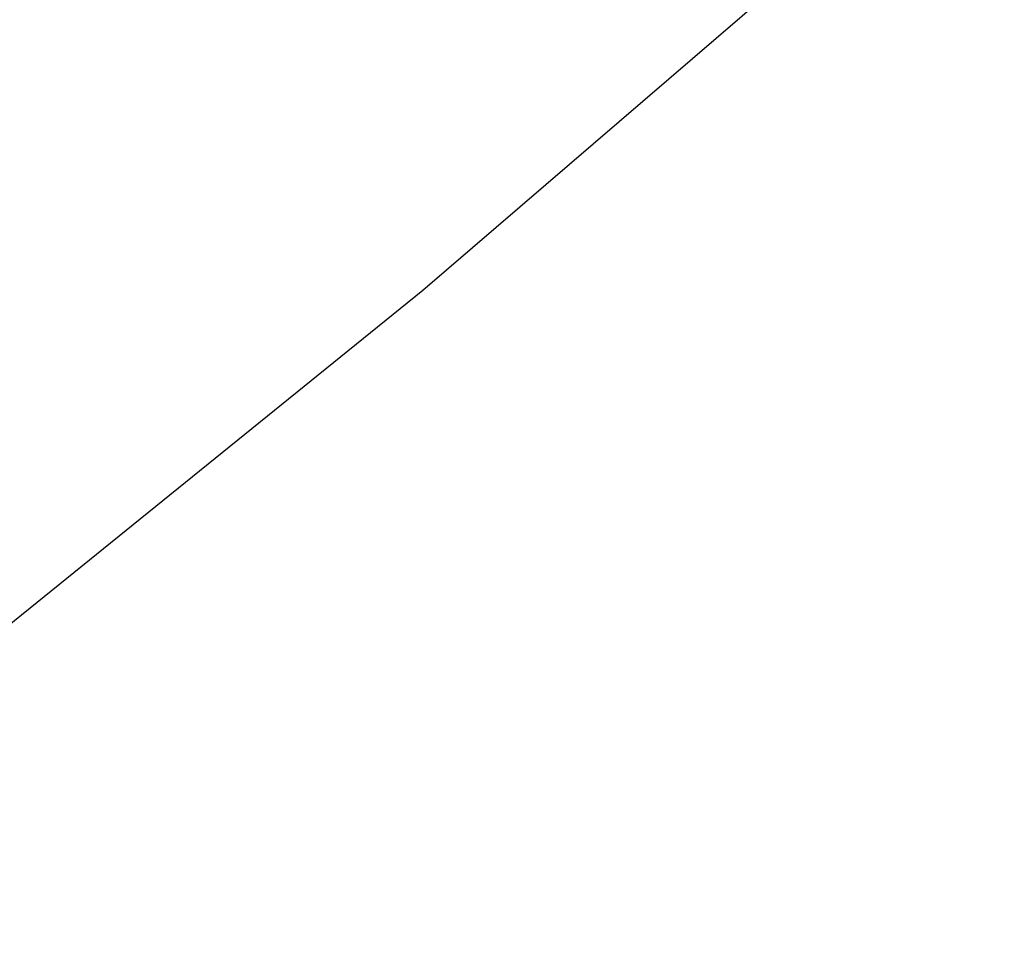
# Model space of a CAD drawing. Extents: x 0 to 363660, y 0 to 4201329.
# Tile 221 of 256: x 360289.78 to 360292.47, y 4200434.96 to 4200437.49. Entities that reach past the tile are written whole.
import ezdxf

# ---------------------------------------------------------------- set-up
doc = ezdxf.new("R2010")
doc.units = 0
doc.header["$LTSCALE"] = 0.5
doc.header["$MEASUREMENT"] = 0
doc.layers.add('(032) Горизонтали утолщенные', color=32, linetype='Continuous', lineweight=30)
doc.layers.add('.', color=7, linetype='Continuous', lineweight=15)

# ---------------------------------------------------------------- blocks, each defined once
blk = doc.blocks.new('gergrgrre')
at = {"layer": '(032) Горизонтали утолщенные', "color": 32}
blk.add_polyline3d([(360282.4434, 4200430.6786, 540), (360283.18, 4200431.16, 540), (360284.49, 4200432.03, 540), (360285.81, 4200432.94, 540), (360287.13, 4200433.87, 540), (360288.43, 4200434.82, 540), (360289.68, 4200435.78, 540), (360290.88, 4200436.75, 540), (360292.02, 4200437.73, 540), (360293.12, 4200438.72, 540), (360294.15, 4200439.71, 540), (360295.13, 4200440.71, 540), (360296.05, 4200441.71, 540), (360296.91, 4200442.71, 540), (360297.73, 4200443.74, 540), (360298.54, 4200444.81, 540), (360299.36, 4200445.95, 540), (360300.22, 4200447.18, 540), (360301.14, 4200448.52, 540), (360302.15, 4200450, 540), (360303.26, 4200451.61, 540), (360304.43, 4200453.32, 540), (360305.64, 4200455.06, 540)], dxfattribs=at)

msp = doc.modelspace()

# ---------------------------------------------------------------- hatches: boundary and pattern name
at = {"layer": '.', "ltscale": 0.149071}
h = msp.add_hatch(color=256, dxfattribs=at)
h.dxf.hatch_style = 1
h.set_gradient(color1=(255, 255, 255), tint=1)
h.paths.add_polyline_path([(359890.2408, 4200193.8911), (361190.2408, 4200193.8911), (361190.2408, 4201328.8911), (359890.2408, 4201328.8911)])
h.paths.add_polyline_path([(359905.2408, 4201313.8911), (361175.2408, 4201313.8911), (361175.2408, 4200208.8911), (359905.2408, 4200208.8911)], flags=16)

# ---------------------------------------------------------------- block references
at = {"linetype": 'Continuous'}
msp.add_blockref('gergrgrre', (0, 0), dxfattribs=at)

doc.saveas('drawing.dxf')
